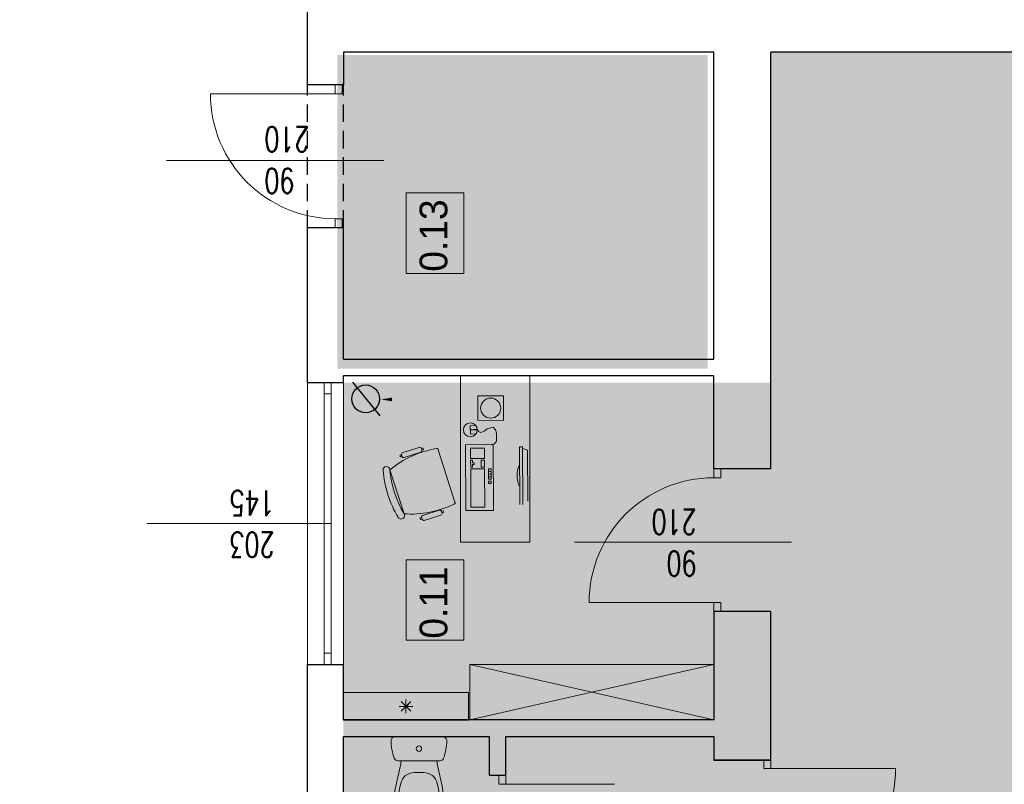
# Model space of a CAD drawing. Header units: millimetres. Extents: x -2948 to 78628, y 64669 to 215420.
# Tile 141 of 256: x 55895 to 56605, y 104386 to 104937. Entities that reach past the tile are written whole.
import ezdxf

# ---------------------------------------------------------------- set-up
doc = ezdxf.new("R2010")
doc.units = ezdxf.units.MM
doc.linetypes.add('HIDDEN', pattern=[9.525, 6.35, -3.175])
for name, color, linetype, lineweight in [('1_OPIS_OKNA', 60, 'Continuous', 13), ('a_meble', 240, 'Continuous', 5), ('meble', 3, 'Continuous', 5), ('NOWE SCIANY', 3, 'Continuous', 13), ('OPIS', 2, 'Continuous', 13), ('P_WYPOSAZENIE_SANITARNE', 4, 'Continuous', 5), ('pomiwszczenia', 95, 'Continuous', 20), ('POMOC', 1, 'Continuous', 13), ('STOLARKA', 3, 'Continuous', 13), ('WYMIAR', 5, 'Continuous', 13), ('WYPOSAZENIE_SANITARNE', 122, 'Continuous', 5), ('ŚCIANY', 7, 'Continuous', 30)]:
    doc.layers.add(name, color=color, linetype=linetype, lineweight=lineweight)
doc.layers.add('KONSTR.STALOWA', color=42, linetype='Continuous')
doc.layers.add('pomocnicza', color=4, linetype='Continuous')
doc.styles.add('style2', font='romans.shx', dxfattribs={"width": 0.7})
doc.dimstyles.new('100', dxfattribs={"dimscale": 80, "dimtxt": 0.2, "dimasz": 0.2, "dimexe": 1.25, "dimexo": 0.625, "dimgap": 0.05, "dimtad": 1, "dimdec": 0, "dimdsep": 46, "dimlunit": 6, "dimtxsty": 'style2', "dimblk1": 'TICK', "dimblk2": 'TICK', "dimsah": 1, "dimcen": 0.2, "dimse1": 1, "dimse2": 1, "dimclrd": 256, "dimclrt": 2, "dimadec": 0, "dimazin": 0, "dimtfac": 1, "dimtdec": 0, "dimtix": 1, "dimtmove": 1, "dimatfit": 0, "dimldrblk": 'DOTSMALL', "dimfxl": 1, "dimtolj": 1, "dimtzin": 0, "dimarcsym": 0})

# ---------------------------------------------------------------- blocks, each defined once
blk = doc.blocks.new('TICK')
at = {"color": 5}
for p, q in [((0, -0.75), (0, 0.75)), ((-1, 0), (1, 0))]:
    blk.add_line(p, q, dxfattribs=at)
at = {"const_width": 0.1}
blk.add_lwpolyline([(-0.354, -0.354), (0.354, 0.354)], dxfattribs=at)
blk = doc.blocks.new('*D1450')
at = {"layer": 'Defpoints', "color": 0, "ltscale": 2, "transparency": 16777216}
for p in [(56037.62, 104994.33), (55383.58, 104675.33), (56037.62, 104675.33)]:
    blk.add_point(p, dxfattribs=at)
at = {"layer": 'WYMIAR', "lineweight": -2, "ltscale": 2, "transparency": 16777216}
blk.add_line((55383.58, 104978.33), (55383.58, 104691.33), dxfattribs=at)
at = {"layer": 'WYMIAR', "lineweight": -2, "ltscale": 2, "transparency": 16777216, "xscale": 16, "yscale": 16, "zscale": 16}
for p, rotation in [((55383.58, 104994.33), 90), ((55383.58, 104675.33), 270)]:
    blk.add_blockref('TICK', p, dxfattribs=dict(at, rotation=rotation))
at = {"layer": 'WYMIAR', "color": 2, "ltscale": 2, "transparency": 16777216, "insert": (55371.58, 104834.83), "char_height": 16, "attachment_point": 5, "rotation": 90, "style": 'style2'}
blk.add_mtext('\\A1;319', dxfattribs=at)
blk = doc.blocks.new('_DotSmall')
at = {"layer": 'OPIS', "color": 0, "const_width": 0.5}
blk.add_lwpolyline([(-0.0625, 0, 1), (0.0625, 0, 1)], format="xyb", close=True, dxfattribs=at)
blk = doc.blocks.new('*D1451')
at = {"layer": 'Defpoints', "color": 0, "ltscale": 2, "transparency": 16777216}
for p in [(56050.62, 104675.33), (55383.58, 104472.33), (56050.62, 104472.33)]:
    blk.add_point(p, dxfattribs=at)
at = {"layer": 'WYMIAR', "lineweight": -2, "ltscale": 2, "transparency": 16777216}
blk.add_line((55383.58, 104659.33), (55383.58, 104488.33), dxfattribs=at)
at = {"layer": 'WYMIAR', "lineweight": -2, "ltscale": 2, "transparency": 16777216, "xscale": 16, "yscale": 16, "zscale": 16}
for p, rotation in [((55383.58, 104675.33), 90), ((55383.58, 104472.33), 270)]:
    blk.add_blockref('TICK', p, dxfattribs=dict(at, rotation=rotation))
at = {"layer": 'WYMIAR', "color": 2, "ltscale": 2, "transparency": 16777216, "insert": (55371.58, 104573.83), "char_height": 16, "attachment_point": 5, "rotation": 90, "style": 'style2'}
blk.add_mtext('\\A1;203', dxfattribs=at)
blk = doc.blocks.new('*D1463')
at = {"layer": 'Defpoints', "color": 0, "ltscale": 2, "transparency": 16777216}
for p in [(55383.58, 104472.33), (56037.62, 104472.33), (56037.62, 103982.33)]:
    blk.add_point(p, dxfattribs=at)
at = {"layer": 'WYMIAR', "lineweight": -2, "ltscale": 2, "transparency": 16777216}
blk.add_line((55383.58, 103998.33), (55383.58, 104456.33), dxfattribs=at)
at = {"layer": 'WYMIAR', "lineweight": -2, "ltscale": 2, "transparency": 16777216, "xscale": 16, "yscale": 16, "zscale": 16}
for p, rotation in [((55383.58, 104472.33), 90), ((55383.58, 103982.33), 270)]:
    blk.add_blockref('TICK', p, dxfattribs=dict(at, rotation=rotation))
at = {"layer": 'WYMIAR', "color": 2, "ltscale": 2, "transparency": 16777216, "insert": (55371.58, 104227.33), "char_height": 16, "attachment_point": 5, "rotation": 90, "style": 'style2'}
blk.add_mtext('\\A1;490', dxfattribs=at)
blk = doc.blocks.new('A$C48A16FC9')
at = {"layer": 'WYPOSAZENIE_SANITARNE'}
for p, q in [((-13.67, 35.98), (20.52, 35.98)), ((18.4, 18.48), (-11.55, 18.48)), ((-13.28, 0.27), (-10.09, 14.1)), ((0, 10), (6.85, 10)), ((20.13, 0.27), (16.94, 14.1)), ((-10.36, -0.41), (-9.74, 2.25)), ((17.21, -0.41), (16.6, 2.25))]:
    blk.add_line(p, q, dxfattribs=at)
for points in [[(-14.07, -6.52, 0.072039), (-12.86, -14.86, 0.083339), (-9.48, -21.8, 0.106661), (-3.63, -27.12, 0.132138), (3.43, -29.02, 0.132138), (10.48, -27.12, 0.106661), (16.33, -21.8, 0.083339), (19.72, -14.86, 0.072039), (20.93, -6.52, 0.05824), (20.13, 0.27, 0.083339)], [(-13.28, 0.27, 0.05824), (-14.07, -6.52, 0.072039)], [(-10.36, -0.43, 0.05824), (-11.07, -6.52, 0.05824)], [(-11.07, -6.52, 0.072039), (-9.99, -14.01, 0.083339), (-7.04, -20.05, 0.106661), (-2.12, -24.52, 0.132138), (3.43, -26.02, 0.132138), (8.98, -24.52, 0.106661), (13.89, -20.05, 0.083339), (16.84, -14.01, 0.072039), (17.93, -6.52, 0.05824), (17.21, -0.43, 0.05824)]]:
    blk.add_lwpolyline(points, format="xyb", dxfattribs=at)
blk.add_circle((3.43, 27.23), 1.96, dxfattribs=at)
for centre, radius, start, end in [((-13.67, 32.98), 3, 90, 180.53765), ((20.52, 32.98), 3, 359.46235, 90), ((20.33, 33.3), 37, 180.53765, 200.34174), ((-13.48, 33.3), 37, 339.65826, 359.46235), ((-11.55, 21.48), 3, 200.34174, 270), ((-29.57, 18.6), 20, 346.99533, 359.67168), ((36.43, 18.6), 20, 180.32832, 193.00467), ((18.4, 21.48), 3, 270, 339.65826), ((0, 0), 10, 90, 166.99533), ((6.85, 0), 10, 13.00467, 90)]:
    blk.add_arc(centre, radius, start, end, dxfattribs=at)
blk = doc.blocks.new('*D1582')
at = {"layer": 'Defpoints', "color": 0, "ltscale": 2, "transparency": 16777216}
for p in [(55344.36, 110970.33), (56086.34, 110970.33), (56086.38, 101303.33)]:
    blk.add_point(p, dxfattribs=at)
at = {"layer": 'WYMIAR', "lineweight": -2, "ltscale": 2, "transparency": 16777216}
blk.add_line((55344.4, 101319.33), (55344.36, 110954.33), dxfattribs=at)
at = {"layer": 'WYMIAR', "lineweight": -2, "ltscale": 2, "transparency": 16777216, "xscale": 16, "yscale": 16, "zscale": 16}
for p, rotation in [((55344.36, 110970.33), 90.00020786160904), ((55344.4, 101303.33), 270.0002078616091)]:
    blk.add_blockref('TICK', p, dxfattribs=dict(at, rotation=rotation))
at = {"layer": 'WYMIAR', "color": 2, "ltscale": 2, "transparency": 16777216, "insert": (55331.9, 106136.83), "char_height": 16, "attachment_point": 5, "rotation": 90.00021, "style": 'style2'}
blk.add_mtext('\\A1;9\xa0667', dxfattribs=at)
blk = doc.blocks.new('*D1490')
at = {"layer": 'Defpoints', "color": 0, "ltscale": 2, "transparency": 16777216}
for p in [(56153.73, 104955.33), (55415.52, 104913.33), (56153.73, 104913.33)]:
    blk.add_point(p, dxfattribs=at)
at = {"layer": 'WYMIAR', "lineweight": -2, "ltscale": 2, "transparency": 16777216}
blk.add_line((55415.52, 104939.33), (55415.52, 104929.33), dxfattribs=at)
at = {"layer": 'WYMIAR', "lineweight": -2, "ltscale": 2, "transparency": 16777216, "xscale": 16, "yscale": 16, "zscale": 16}
for p, rotation in [((55415.52, 104955.33), 90), ((55415.52, 104913.33), 270)]:
    blk.add_blockref('TICK', p, dxfattribs=dict(at, rotation=rotation))
at = {"layer": 'WYMIAR', "color": 2, "ltscale": 2, "transparency": 16777216, "insert": (55403.52, 104934.33), "char_height": 16, "attachment_point": 5, "rotation": 90, "style": 'style2'}
blk.add_mtext('\\A1;42', dxfattribs=at)
blk = doc.blocks.new('*D1513')
at = {"layer": 'Defpoints', "color": 0, "ltscale": 2, "transparency": 16777216}
for p in [(55415.52, 104420.33), (56128.33, 104420.33), (56128.33, 104295.33)]:
    blk.add_point(p, dxfattribs=at)
at = {"layer": 'WYMIAR', "lineweight": -2, "ltscale": 2, "transparency": 16777216}
blk.add_line((55415.52, 104311.33), (55415.52, 104404.33), dxfattribs=at)
at = {"layer": 'WYMIAR', "lineweight": -2, "ltscale": 2, "transparency": 16777216, "xscale": 16, "yscale": 16, "zscale": 16}
for p, rotation in [((55415.52, 104420.33), 90), ((55415.52, 104295.33), 270)]:
    blk.add_blockref('TICK', p, dxfattribs=dict(at, rotation=rotation))
at = {"layer": 'WYMIAR', "color": 2, "ltscale": 2, "transparency": 16777216, "insert": (55403.52, 104357.83), "char_height": 16, "attachment_point": 5, "rotation": 90, "style": 'style2'}
blk.add_mtext('\\A1;125', dxfattribs=at)
blk = doc.blocks.new('*D1514')
at = {"layer": 'Defpoints', "color": 0, "ltscale": 2, "transparency": 16777216}
for p in [(55415.52, 104432.33), (56128.33, 104432.33), (56128.33, 104420.33)]:
    blk.add_point(p, dxfattribs=at)
at = {"layer": 'WYMIAR', "lineweight": -2, "ltscale": 2, "transparency": 16777216}
for p, q in [((55415.52, 104448.33), (55415.52, 104464.33)), ((55415.52, 104420.33), (55415.52, 104432.33)), ((55415.52, 104404.33), (55415.52, 104388.33))]:
    blk.add_line(p, q, dxfattribs=at)
at = {"layer": 'WYMIAR', "lineweight": -2, "ltscale": 2, "transparency": 16777216, "xscale": 16, "yscale": 16, "zscale": 16}
for p, rotation in [((55415.52, 104432.33), 270), ((55415.52, 104420.33), 90)]:
    blk.add_blockref('TICK', p, dxfattribs=dict(at, rotation=rotation))
at = {"layer": 'WYMIAR', "color": 2, "ltscale": 2, "transparency": 16777216, "insert": (55403.52, 104426.33), "char_height": 16, "attachment_point": 5, "rotation": 90, "style": 'style2'}
blk.add_mtext('\\A1;12', dxfattribs=at)
blk = doc.blocks.new('*D1584')
at = {"layer": 'Defpoints', "color": 0, "ltscale": 2, "transparency": 16777216}
for p in [(55415.52, 104680.33), (56128.33, 104680.33), (56128.33, 104432.33)]:
    blk.add_point(p, dxfattribs=at)
at = {"layer": 'WYMIAR', "lineweight": -2, "ltscale": 2, "transparency": 16777216}
blk.add_line((55415.52, 104448.33), (55415.52, 104664.33), dxfattribs=at)
at = {"layer": 'WYMIAR', "lineweight": -2, "ltscale": 2, "transparency": 16777216, "xscale": 16, "yscale": 16, "zscale": 16}
for p, rotation in [((55415.52, 104680.33), 90), ((55415.52, 104432.33), 270)]:
    blk.add_blockref('TICK', p, dxfattribs=dict(at, rotation=rotation))
at = {"layer": 'WYMIAR', "color": 2, "ltscale": 2, "transparency": 16777216, "insert": (55403.52, 104556.33), "char_height": 16, "attachment_point": 5, "rotation": 90, "style": 'style2'}
blk.add_mtext('\\A1;248', dxfattribs=at)
blk = doc.blocks.new('*D1515')
at = {"layer": 'Defpoints', "color": 0, "ltscale": 2, "transparency": 16777216}
for p in [(55415.52, 104692.33), (56128.33, 104692.33), (56128.33, 104680.33)]:
    blk.add_point(p, dxfattribs=at)
at = {"layer": 'WYMIAR', "lineweight": -2, "ltscale": 2, "transparency": 16777216}
for p, q in [((55415.52, 104708.33), (55415.52, 104724.33)), ((55415.52, 104680.33), (55415.52, 104692.33)), ((55415.52, 104664.33), (55415.52, 104648.33))]:
    blk.add_line(p, q, dxfattribs=at)
at = {"layer": 'WYMIAR', "lineweight": -2, "ltscale": 2, "transparency": 16777216, "xscale": 16, "yscale": 16, "zscale": 16}
for p, rotation in [((55415.52, 104692.33), 270), ((55415.52, 104680.33), 90)]:
    blk.add_blockref('TICK', p, dxfattribs=dict(at, rotation=rotation))
at = {"layer": 'WYMIAR', "color": 2, "ltscale": 2, "transparency": 16777216, "insert": (55403.52, 104686.33), "char_height": 16, "attachment_point": 5, "rotation": 90, "style": 'style2'}
blk.add_mtext('\\A1;12', dxfattribs=at)
blk = doc.blocks.new('*D1585')
at = {"layer": 'Defpoints', "color": 0, "ltscale": 2, "transparency": 16777216}
for p in [(55415.52, 104913.33), (56128.33, 104913.33), (56395.33, 104680.33)]:
    blk.add_point(p, dxfattribs=at)
at = {"layer": 'WYMIAR', "lineweight": -2, "ltscale": 2, "transparency": 16777216}
blk.add_line((55415.52, 104696.33), (55415.52, 104897.33), dxfattribs=at)
at = {"layer": 'WYMIAR', "lineweight": -2, "ltscale": 2, "transparency": 16777216, "xscale": 16, "yscale": 16, "zscale": 16}
for p, rotation in [((55415.52, 104913.33), 90), ((55415.52, 104680.33), 270)]:
    blk.add_blockref('TICK', p, dxfattribs=dict(at, rotation=rotation))
at = {"layer": 'WYMIAR', "color": 2, "ltscale": 2, "transparency": 16777216, "insert": (55403.52, 104796.83), "char_height": 16, "attachment_point": 5, "rotation": 90, "style": 'style2'}
blk.add_mtext('\\A1;233', dxfattribs=at)

msp = doc.modelspace()

# ---------------------------------------------------------------- hatches: boundary and pattern name
at = {"layer": 'KONSTR.STALOWA', "true_color": 0xf7abae, "transparency": 33554585}
h = msp.add_hatch(color=241, dxfattribs=at)
h.dxf.hatch_style = 1
h.paths.add_polyline_path([(56436.16, 104913.36), (56436.16, 104675.36), (56128.16, 104675.36), (56128.16, 102987.36), (56395.16, 102987.36), (56395.16, 103143.36), (57304.16, 103143.36), (57304.16, 104913.36)])
at = {"layer": 'KONSTR.STALOWA', "true_color": 0xf27172, "transparency": 33554585}
h = msp.add_hatch(color=11, dxfattribs=at)
h.dxf.hatch_style = 1
h.paths.add_polyline_path([(56123.79, 104911.46), (56123.79, 104685.41), (56390.79, 104685.41), (56390.79, 104911.46)])

# ---------------------------------------------------------------- linework, layer by layer
msp.add_line((56134.69, 104675.77), (56154.4, 104651.52))
msp.add_circle((56144.27, 104663.64), 10)
msp.add_solid([(56163.28, 104661.91), (56163.28, 104664.54), (56155.4, 104663.23)])
at = {"layer": '1_OPIS_OKNA'}
msp.add_line((56119.33, 104573.83), (55986.77, 104573.83), dxfattribs=at)
at = {"layer": 'a_meble'}
for points in [[(56262.6, 104632.94), (56262.6, 104680.33), (56212.6, 104680.33), (56212.6, 104560.33), (56262.6, 104560.47), (56262.6, 104632.94)], [(56223.79, 104638.38), (56219.77, 104638.31), (56219.68, 104644.28), (56223.61, 104644.43)], [(56224.84, 104641.9), (56225.61, 104640.17), (56227.35, 104639.41), (56229.66, 104640.37), (56231.86, 104642.02), (56236.09, 104643.2), (56237.8, 104641.43), (56238.61, 104638.87), (56238.63, 104633.22), (56237.26, 104631.3), (56234.89, 104630.7)], [(56224.72, 104641.42), (56219.72, 104641.29), (56224.71, 104641.7)], [(56255.35, 104587.52), (56255.16, 104629.07), (56257.44, 104629.08), (56257.63, 104587.53)], [(56196.57, 104626.88), (56208.56, 104589.33)], [(56261.12, 104589.89), (56260.95, 104626.75), (56257.45, 104627.91)], [(56232.79, 104613.19), (56234.66, 104613.2)], [(56234.66, 104613.2), (56234.67, 104611.32), (56232.79, 104611.31), (56232.79, 104613.19)]]:
    msp.add_lwpolyline(points, dxfattribs=at)
for points in [[(56243.67, 104648.16), (56243.71, 104665.71), (56225.12, 104665.76), (56225.08, 104648.21)], [(56216.36, 104583.11), (56216.14, 104630.61), (56236.14, 104630.7), (56236.36, 104583.2)], [(56219.9, 104628.13), (56229.9, 104628.18), (56229.94, 104620.68), (56219.94, 104620.63)], [(56221.2, 104617.51), (56222.45, 104617.52), (56222.46, 104616.27), (56221.21, 104616.26), (56221.22, 104614.39), (56219.97, 104614.38), (56219.95, 104619.38), (56221.2, 104619.38)], [(56229.97, 104614.43), (56227.47, 104614.41), (56227.44, 104619.41), (56229.94, 104619.43)], [(56220.1, 104585.63), (56219.97, 104613.13), (56229.97, 104613.18), (56230.1, 104585.68)], [(56232.8, 104609.44), (56232.79, 104611.31), (56234.67, 104611.32), (56234.68, 104609.45)], [(56232.81, 104607.56), (56232.8, 104609.44), (56234.68, 104609.45), (56234.69, 104607.57)], [(56234.7, 104605.7), (56232.82, 104605.69), (56232.81, 104607.56), (56234.69, 104607.57)], [(56232.83, 104602.56), (56232.83, 104604.44), (56234.7, 104604.45), (56234.71, 104602.57)]]:
    msp.add_lwpolyline(points, close=True, dxfattribs=at)
for points in [[(56170.52, 104622.15, 0.414214), (56172.1, 104621.34), (56184, 104625.14, 0.414214), (56184.81, 104626.71), (56184.43, 104627.9), (56185.33, 104628.19, -0.414214), (56185.72, 104627.99), (56185.91, 104627.39, -0.414214), (56185.71, 104627), (56184.81, 104626.71), (56184.43, 104627.9, 0.414214), (56182.86, 104628.72), (56170.96, 104624.91, 0.414214), (56170.14, 104623.34), (56170.52, 104622.15), (56169.63, 104621.87, -0.414214), (56169.24, 104622.07), (56169.05, 104622.66, -0.414214), (56169.25, 104623.06), (56170.14, 104623.34)], [(56208.76, 104589.39, -0.401573), (56208, 104587.84, -0.132972), (56171.91, 104580.83, -1), (56167.6, 104578.29, -0.112252), (56156.79, 104612.14, -1), (56161.78, 104612.57, 0.112252), (56171.91, 104580.83), (56161.78, 104612.57, -0.132972), (56195.25, 104627.77, -0.401573), (56196.77, 104626.95)], [(56255.29, 104600.28, -0.234116), (56255.22, 104616.31)], [(56184.98, 104576.9), (56184.08, 104576.62, -0.414214), (56183.69, 104576.82), (56183.5, 104577.41, -0.414214), (56183.7, 104577.81), (56184.59, 104578.09), (56184.98, 104576.9, 0.414214), (56186.55, 104576.09), (56198.45, 104579.89, 0.414214), (56199.26, 104581.47), (56198.88, 104582.66), (56199.78, 104582.94, -0.414214), (56200.17, 104582.74), (56200.36, 104582.14, -0.414214), (56200.16, 104581.75), (56199.26, 104581.47), (56198.88, 104582.66, 0.414214), (56197.31, 104583.47), (56185.41, 104579.66, 0.414214), (56184.59, 104578.09)]]:
    msp.add_lwpolyline(points, format="xyb", dxfattribs=at)
for centre, radius in [((56234.39, 104656.96), 7.23), ((56219.72, 104641.29), 5)]:
    msp.add_circle(centre, radius, dxfattribs=at)
at = {"layer": 'meble'}
msp.add_line((56219.28, 104472.33), (56395.33, 104432.33), dxfattribs=at)
msp.add_lwpolyline([(56395.33, 104472.33), (56219.28, 104432.33)], dxfattribs=at)
msp.add_lwpolyline([(56395.33, 104472.33), (56219.28, 104472.33), (56219.28, 104432.33), (56395.33, 104432.33)], close=True, dxfattribs=at)
at = {"layer": 'NOWE SCIANY'}
for p, q in [((56122.33, 104889.94), (56122.33, 104883.44)), ((56127.33, 104883.44), (56127.33, 104889.94)), ((56122.33, 104883.44), (56127.33, 104883.44)), ((56000.77, 104835.44), (56157.33, 104835.44)), ((56122.33, 104793.44), (56127.33, 104793.44)), ((56122.33, 104793.44), (56122.33, 104786.94)), ((56127.43, 104786.94), (56127.43, 104793.44)), ((56395.33, 104606.83), (56395.33, 104613.33)), ((56400.33, 104606.83), (56400.33, 104613.33)), ((56395.33, 104606.83), (56400.33, 104606.83)), ((56451.32, 104560.5), (56294.76, 104560.5)), ((56395.33, 104516.83), (56400.33, 104516.83)), ((56395.33, 104510.33), (56395.33, 104516.83)), ((56400.33, 104510.33), (56400.33, 104516.83)), ((56395.33, 104403.33), (56395.33, 104406.07)), ((56431.33, 104397.29), (56431.33, 104403.79)), ((56436.33, 104397.29), (56436.33, 104403.79)), ((56436.33, 104397.29), (56431.33, 104397.29)), ((56240.32, 104385.94), (56240.32, 104392.44)), ((56245.32, 104385.94), (56245.32, 104392.44)), ((56245.32, 104385.94), (56240.32, 104385.94))]:
    msp.add_line(p, q, dxfattribs=at)
at = {"layer": 'NOWE SCIANY', "ltscale": 2}
for p, q in [((56122.33, 104883.44), (56032.33, 104883.44)), ((56395.33, 104516.83), (56305.33, 104516.83)), ((56436.33, 104397.29), (56526.33, 104397.29)), ((56245.32, 104385.94), (56323.59, 104385.94))]:
    msp.add_line(p, q, dxfattribs=at)
at = {"layer": 'NOWE SCIANY'}
for points in [[(56122.33, 104889.94), (56102.33, 104889.94), (56127.33, 104889.94)], [(56395.33, 104613.33), (56436.33, 104613.33)], [(56395.33, 104510.33), (56436.33, 104510.33)], [(56241.32, 104392.44), (56245.32, 104392.44), (56233.32, 104392.44)]]:
    msp.add_lwpolyline(points, dxfattribs=at)
at = {"layer": 'NOWE SCIANY', "ltscale": 2}
for points in [[(56395.33, 104692.33), (56395.33, 104692.33), (56128.33, 104692.33)], [(56128.33, 104675.33), (56128.33, 104680.33), (56395.33, 104680.33)]]:
    msp.add_lwpolyline(points, dxfattribs=at)
for centre, start, end in [((56122.33, 104883.44), 180, 270), ((56395.33, 104516.83), 90, 180), ((56436.33, 104397.29), 270, 0)]:
    msp.add_arc(centre, 90, start, end, dxfattribs=at)
at = {"layer": 'P_WYPOSAZENIE_SANITARNE', "ltscale": 2}
msp.add_lwpolyline([(56218.33, 104432.09), (56128.33, 104432.09), (56128.33, 104452.09), (56218.33, 104452.09)], close=True, dxfattribs=at)
at = {"layer": 'P_WYPOSAZENIE_SANITARNE', "linetype": 'HIDDEN', "ltscale": 2}
for points in [[(56173.34, 104442.09), (56176.87, 104438.56), (56169.8, 104445.63)], [(56173.33, 104442.1), (56169.8, 104438.56), (56176.87, 104445.63), (56173.34, 104442.09)], [(56173.33, 104442.09), (56173.33, 104437.09), (56173.33, 104447.09)], [(56173.33, 104442.1), (56168.33, 104442.1), (56178.33, 104442.1), (56173.33, 104442.09)]]:
    msp.add_lwpolyline(points, dxfattribs=at)
at = {"layer": 'pomiwszczenia'}
for points in [[(56173.41, 104754.08), (56173.41, 104811.98), (56215.1, 104811.98), (56215.1, 104754.08)], [(56173.41, 104489.68), (56173.41, 104547.58), (56215.1, 104547.58), (56215.1, 104489.68)]]:
    msp.add_lwpolyline(points, close=True, dxfattribs=at)
at = {"layer": 'POMOC'}
for p, q in [((56102.33, 104472.33), (56102.33, 104675.33)), ((56128.33, 104472.33), (56128.33, 104675.33))]:
    msp.add_line(p, q, dxfattribs=at)
at = {"layer": 'pomocnicza', "linetype": 'HIDDEN', "ltscale": 2}
for p, q in [((56102.33, 104786.94), (56102.33, 104889.94)), ((56128.33, 104786.94), (56128.33, 104889.94))]:
    msp.add_line(p, q, dxfattribs=at)
at = {"layer": 'STOLARKA'}
for p, q in [((56114.33, 104472.33), (56114.33, 104675.33)), ((56119.33, 104472.33), (56119.33, 104675.33)), ((56114.33, 104667.33), (56119.33, 104667.33)), ((56114.33, 104480.33), (56119.33, 104480.33))]:
    msp.add_line(p, q, dxfattribs=at)
at = {"layer": 'ŚCIANY', "ltscale": 2}
for p, q in [((56102.33, 104913.33), (56102.33, 104994.33)), ((56102.33, 104889.94), (56102.33, 104934.33)), ((56395.33, 104913.33), (56128.33, 104913.33)), ((56395.33, 104692.33), (56395.33, 104913.33)), ((56436.33, 104613.33), (56436.33, 104913.33)), ((57263.33, 104913.33), (56436.33, 104913.33)), ((56102.33, 104703.33), (56102.33, 104786.94)), ((56128.33, 104703.33), (56128.33, 104786.94)), ((56102.33, 104675.33), (56102.33, 104703.33)), ((56128.33, 104692.33), (56128.33, 104703.33)), ((56128.33, 104675.33), (56128.33, 104680.33)), ((56395.33, 104613.33), (56395.33, 104680.33)), ((56102.33, 104675.33), (56128.33, 104675.33)), ((56436.33, 104613.33), (56395.33, 104613.33)), ((56102.33, 104444.33), (56102.33, 104472.33)), ((56102.33, 104472.33), (56128.33, 104472.33)), ((56128.33, 104444.33), (56128.33, 104472.33)), ((56102.33, 104010.33), (56102.33, 104444.33)), ((56128.33, 104432.33), (56128.33, 104444.33)), ((56128.33, 104295.33), (56128.33, 104420.33)), ((56436.33, 104403.33), (56395.33, 104403.33))]:
    msp.add_line(p, q, dxfattribs=at)
for points in [[(56128.33, 104913.33), (56128.33, 104889.94), (56102.33, 104889.94)], [(56128.33, 104786.94), (56102.33, 104786.94)], [(56128.33, 104692.33), (56128.33, 104692.33), (56395.33, 104692.33)], [(56395.33, 104680.33), (56128.33, 104680.33)], [(56233.32, 104392.44), (56245.32, 104392.44), (56245.32, 104420.33), (56395.33, 104420.33), (56395.33, 104403.33), (56436.33, 104403.33), (56436.33, 104510.33), (56395.33, 104510.33), (56395.33, 104432.33), (56128.33, 104432.33)], [(56128.33, 104420.33), (56233.32, 104420.33), (56233.32, 104392.44)]]:
    msp.add_lwpolyline(points, dxfattribs=at)

# ---------------------------------------------------------------- block references
at = {"layer": 'WYPOSAZENIE_SANITARNE', "xscale": -1, "rotation": 359.9999999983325}
msp.add_blockref('A$C48A16FC9', (56186.1, 104384.35), dxfattribs=at)

# ---------------------------------------------------------------- texts
at = {"layer": '1_OPIS_OKNA', "ltscale": 0.2, "insert": (56078.57, 104549.54), "char_height": 18, "width": 280.1371, "attachment_point": 1, "rotation": 179.99152, "style": 'style2'}
msp.add_mtext('203\\P145', dxfattribs=at)
at = {"layer": 'NOWE SCIANY', "linetype": 'Continuous', "ltscale": 0.2, "char_height": 18, "width": 280.1371, "rotation": 179.99152, "style": 'style2'}
for insert, attachment_point in [((56071.23, 104859.73), 9), ((56382.8, 104535.97), 1)]:
    msp.add_mtext('90\\P210', dxfattribs=dict(at, insert=insert, attachment_point=attachment_point))
at = {"layer": 'pomiwszczenia', "char_height": 20, "attachment_point": 5, "rotation": 90}
for s, insert in [('0.13', (56193.3, 104781.31)), ('0.11', (56193.3, 104516.91))]:
    msp.add_mtext_dynamic_manual_height_columns(s, width=0.7657, gutter_width=4.5, heights=[0], dxfattribs=dict(at, insert=insert))

# ---------------------------------------------------------------- dimensions: what is measured, and where the dimension line sits
at = {"layer": 'WYMIAR', "ltscale": 2}
dim = msp.add_linear_dim(base=(55344.36, 110970.33), p1=(56086.38, 101303.33), p2=(56086.34, 110970.33), angle=90.00021, dimstyle='100', dxfattribs=at)
dim.commit()
dim.dimension.update_dxf_attribs({"geometry": '*D1582', "text_midpoint": (55343.9, 106136.83), "dimtype": 161})
for base, p1, p2, picture, middle in [((55383.58, 104675.33), (56037.62, 104994.33), (56037.62, 104675.33), '*D1450', (55371.58, 104834.83)), ((55415.52, 104913.33), (56153.73, 104955.33), (56153.73, 104913.33), '*D1490', (55403.52, 104934.33)), ((55415.52, 104913.33), (56395.33, 104680.33), (56128.33, 104913.33), '*D1585', (55403.52, 104796.83)), ((55415.52, 104692.33), (56128.33, 104680.33), (56128.33, 104692.33), '*D1515', (55403.52, 104686.33)), ((55415.52, 104680.33), (56128.33, 104432.33), (56128.33, 104680.33), '*D1584', (55403.52, 104556.33)), ((55383.58, 104472.33), (56050.62, 104675.33), (56050.62, 104472.33), '*D1451', (55371.58, 104573.83)), ((55415.52, 104432.33), (56128.33, 104420.33), (56128.33, 104432.33), '*D1514', (55403.52, 104426.33)), ((55415.52, 104420.33), (56128.33, 104295.33), (56128.33, 104420.33), '*D1513', (55403.52, 104357.83))]:
    dim = msp.add_linear_dim(base=base, p1=p1, p2=p2, angle=90, dimstyle='100', dxfattribs=at)
    dim.commit()
    dim.dimension.update_dxf_attribs({"geometry": picture, "text_midpoint": middle})
dim = msp.add_aligned_dim(p1=(56037.62, 103982.33), p2=(56037.62, 104472.33), distance=654.04, dimstyle='100', dxfattribs=at)
dim.commit()
dim.dimension.update_dxf_attribs({"geometry": '*D1463', "text_midpoint": (55371.58, 104227.33)})

doc.saveas('drawing.dxf')
